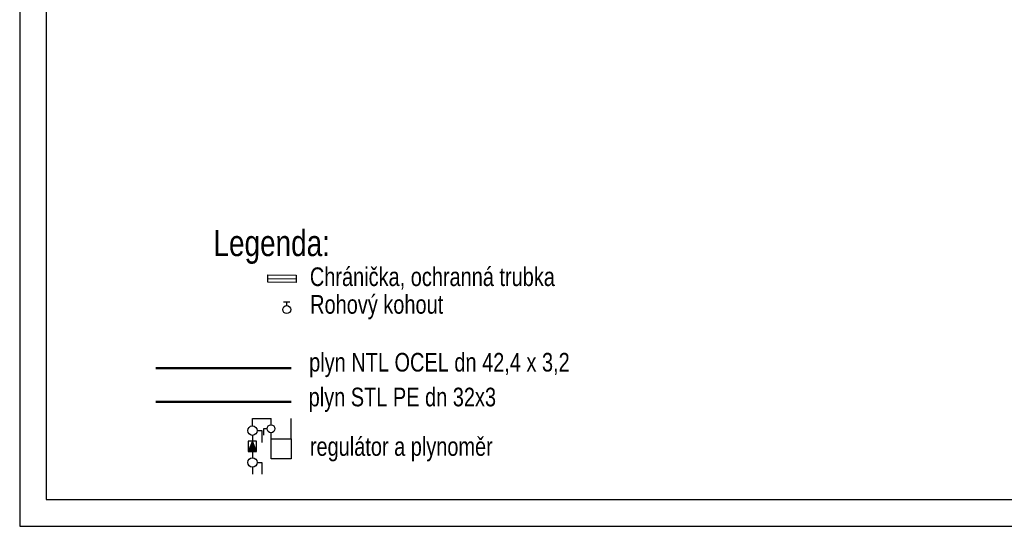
# Model space of a CAD drawing. Header units: millimetres. Extents: x 198383 to 706415, y -768832 to -310514.
# Tile 33 of 40: x 337022 to 346264, y -417149 to -412396. Entities that reach past the tile are written whole.
import ezdxf

# ---------------------------------------------------------------- set-up
doc = ezdxf.new("R2010")
doc.units = ezdxf.units.MM
for name, color, linetype, lineweight in [('CKPLYN_POTRUBI_ST_PODZ_N', 5, 'PLYN_POTRUBI_ST_PODZ', 50), ('ZTI-DSP-formaty', 102, 'Continuous', 25), ('ZTI-DSP-Popis1', 104, 'Continuous', 25), ('ZTI-DSP-Popis4', 140, 'Continuous', 40), ('ZTI-DSP-potr_plyn', 140, 'PLYN_ROZVOD', 50)]:
    doc.layers.add(name, color=color, linetype=linetype, lineweight=lineweight)
doc.layers.add('Z-armatury_plyn', color=7, linetype='Continuous')
doc.styles.get("Standard").update_dxf_attribs({"font": 'ic-simplex.shx', "width": 0.8})
doc.linetypes.add('PLYN_POTRUBI_ST_PODZ', pattern='A,35,-15,[113,CADKON.SHX,S=5,R=0,X=0,Y=0],-50', length=100)
doc.linetypes.add('PLYN_ROZVOD', pattern='A,35,-15,[127,CADKON.SHX,S=5,R=0,X=0,Y=0],-15', length=65)

# ---------------------------------------------------------------- blocks, each defined once
blk = doc.blocks.new('FORM_A3')
for p, q in [((-42, 29.7), (-42, 0)), ((-41.5, 29.2), (-41.5, 0.5)), ((-41.5, 0.5), (-0.5, 0.5)), ((-42, 0), (0, 0))]:
    blk.add_line(p, q)
blk = doc.blocks.new('*U856', base_point=(380, 0))
at = {"color": 0, "linetype": 'ByBlock', "lineweight": -2, "ltscale": 10}
for p, q in [((0, -50), (0, 50)), ((0, 50), (380, 50)), ((380, 50), (380, -50)), ((380, -50), (0, -50))]:
    blk.add_line(p, q, dxfattribs=at)
blk.add_lwpolyline([(0, 0), (380, 0)], dxfattribs=at)
blk = doc.blocks.new('*U859', base_point=(16580, 23371))
at = {"linetype": 'ByBlock', "ltscale": 10}
blk.add_hatch(color=0, dxfattribs=at).paths.add_polyline_path([(16059, 23071), (16114, 22932), (16003, 22932)])
at = {"ltscale": 10}
for p, q in [((16059, 23273), (16059, 23371)), ((16059, 23371), (16309, 23371)), ((16059, 23147), (16059, 23071)), ((16059, 22932), (16059, 22848)), ((16059, 22722), (16059, 22625))]:
    blk.add_line(p, q, dxfattribs=at)
at = {"color": 0, "linetype": 'ByBlock', "lineweight": -2, "ltscale": 10}
for p, q in [((16122, 23210), (16188, 23210)), ((16188, 23210), (16188, 23053)), ((16122, 22785), (16188, 22785)), ((16188, 22785), (16188, 22628))]:
    blk.add_line(p, q, dxfattribs=at)
at = {"ltscale": 10}
for points in [[(16309, 23289), (16309, 23371)], [(16580, 23101), (16580, 23371)], [(16309, 23101), (16309, 23183)]]:
    blk.add_lwpolyline(points, dxfattribs=at)
at = {"color": 0, "linetype": 'ByBlock', "lineweight": -2, "ltscale": 10}
for points in [[(16256, 23236), (16209, 23236)], [(16209, 23236), (16209, 23149)], [(16114, 22932), (16059, 23071), (16003, 22932)]]:
    blk.add_lwpolyline(points, dxfattribs=at)
for points in [[(16114, 23071), (16003, 23071), (16003, 22932), (16114, 22932)], [(16309, 23101), (16580, 23101), (16580, 22831), (16309, 22831)]]:
    blk.add_lwpolyline(points, close=True, dxfattribs=at)
for centre, radius in [((16059, 23210), 62.9), ((16309, 23236), 53), ((16059, 22785), 62.9)]:
    blk.add_circle(centre, radius, dxfattribs=at)
blk = doc.blocks.new('*U860', base_point=(16471, 25878))
at = {"color": 0, "linetype": 'ByBlock', "lineweight": -2, "ltscale": 10}
for points in [[(16461, 25878), (16375, 25878)], [(16418, 25831), (16418, 25878)]]:
    blk.add_lwpolyline(points, dxfattribs=at)
blk.add_circle((16418, 25778), 53, dxfattribs=at)

msp = doc.modelspace()

# ---------------------------------------------------------------- linework, layer by layer
at = {"layer": 'CKPLYN_POTRUBI_ST_PODZ_N', "ltscale": 10}
msp.add_line((338301.203, -415982.44), (339570.995, -415982.44), dxfattribs=at)
at = {"layer": 'ZTI-DSP-potr_plyn', "ltscale": 15}
msp.add_line((338301.203, -415666.487), (339570.995, -415666.487), dxfattribs=at)

# ---------------------------------------------------------------- block references
at = {"layer": 'Z-armatury_plyn', "ltscale": 10, "xscale": 0.7, "yscale": 0.7, "zscale": 0.7, "rotation": 359.5337529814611}
msp.add_blockref('*U856', (339616.259, -414826.985), dxfattribs=at)
at = {"layer": 'Z-armatury_plyn', "ltscale": 10, "xscale": 0.7, "yscale": 0.7, "zscale": 0.7}
for name, p in [('*U860', (339566.428, -415045.943)), ('*U859', (339570.995, -416138.885))]:
    msp.add_blockref(name, p, dxfattribs=at)
at = {"layer": 'ZTI-DSP-formaty', "ltscale": 10, "xscale": 500, "yscale": 500, "zscale": 500}
msp.add_blockref('FORM_A3', (358022.456, -417148.875), dxfattribs=at)

# ---------------------------------------------------------------- texts
at = {"layer": 'ZTI-DSP-Popis1', "ltscale": 10, "width": 0.8}
for s, p in [('Chránička, ochranná trubka', (339745.995, -414895.013)), ('Rohový kohout ', (339748.736, -415154.26)), ('plyn NTL OCEL dn 42,4 x 3,2', (339739.355, -415697.179)), ('plyn STL PE dn 32x3', (339734.822, -416023.461)), ('regulátor a plynoměr', (339745.995, -416487.585))]:
    msp.add_text(s, height=175, dxfattribs=at).set_placement(p)
at = {"layer": 'ZTI-DSP-Popis4', "ltscale": 10, "width": 0.8}
msp.add_text('Legenda:', height=245, dxfattribs=at).set_placement((338841.164, -414614.209))

doc.saveas('drawing.dxf')
